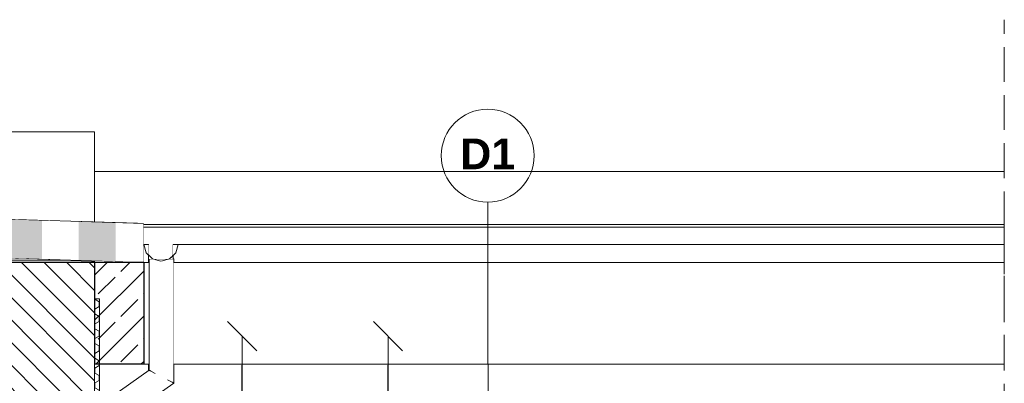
# Model space of a CAD drawing. Header units: centimetres. Extents: x -390 to 677, y -512 to 429.
# Tile 25 of 25: x 276 to 677, y 281 to 429. Entities that reach past the tile are written whole.
import ezdxf

# ---------------------------------------------------------------- set-up
doc = ezdxf.new("R2010")
doc.units = ezdxf.units.CM
doc.header["$MEASUREMENT"] = 0
for name, pattern in [('Hidden Line', [19.561111, 14.111111, -5.45]), ('Przerywana', [24, 12, -12]), ('Wipeout_Contour', [100, 0, -100])]:
    doc.linetypes.add(name, pattern=pattern)
for name, color, linetype in [('1', 7, 'Continuous'), ('220 - ŚCIANY WEWNĘTRZNE', 7, 'Continuous'), ('270-Dachy Powłoki', 7, 'Continuous'), ('440-Stropy', 7, 'Continuous'), ('Nowe_299-Wymiary Opisy', 7, 'Continuous'), ('Rozbiórka_440-Stropy', 7, 'Continuous')]:
    doc.layers.add(name, color=color, linetype=linetype)
for name, color, linetype, lineweight in [('1_Nr_pióra__1', 7, 'Continuous', 13), ('1_Nr_pióra__81', 7, 'Continuous', 13), ('220 - ŚCIANY WEWNĘTRZNE_Nr_pióra__1', 7, 'Continuous', 13), ('220 - ŚCIANY WEWNĘTRZNE_Nr_pióra__27', 7, 'Continuous', 25), ('220 - ŚCIANY WEWNĘTRZNE_Nr_pióra__87', 7, 'Continuous', 13), ('270-Dachy Powłoki_Nr_pióra__1', 7, 'Continuous', 13), ('270-Dachy Powłoki_Nr_pióra__19', 255, 'Continuous', 0), ('270-Dachy Powłoki_Nr_pióra__21', 7, 'Continuous', 25), ('440-Stropy_Nr_pióra__1', 7, 'Continuous', 13), ('440-Stropy_Nr_pióra__120', 7, 'Continuous', 13), ('Nowe_220-Ściany_Nr_pióra__120', 7, 'Continuous', 13), ('Nowe_A-SCIANY_Nr_pióra__1', 7, 'Continuous', 13), ('Nowe_Bloki tekstowe_Nr_pióra__6', 7, 'Continuous', 13), ('Nowe_Linie_Nr_pióra__120', 7, 'Continuous', 13), ('Rozbiórka_220-A Ściany_Nr_pióra__120', 7, 'Continuous', 13), ('Rozbiórka_440-Stropy_Nr_pióra__29', 7, 'Continuous', 25)]:
    doc.layers.add(name, color=color, linetype=linetype, lineweight=lineweight)
doc.styles.add('STYL_AUTOMATYCZNY_2', font='arial.ttf')
doc.styles.add('STYL_AUTOMATYCZNY_3', font='arial.ttf')
doc.dimstyles.new('STYL_AUTOMATYCZNY__1', dxfattribs={"dimtxt": 15, "dimasz": 11.875, "dimexe": 0.18, "dimexo": 0.0625, "dimgap": 0, "dimtad": 1, "dimdec": 0, "dimzin": 0, "dimdsep": 46, "dimtxsty": 'STYL_AUTOMATYCZNY_2', "dimblk": 'ARROWHEAD_6', "dimblk1": 'ARROWHEAD_6', "dimblk2": 'ARROWHEAD_6', "dimcen": 0.09, "dimse1": 1, "dimse2": 1, "dimclrd": 7, "dimclre": 7, "dimclrt": 7, "dimadec": 1, "dimazin": 0, "dimtfac": 1, "dimtdec": 4, "dimtmove": 0, "dimatfit": 3, "dimfxl": 1, "dimtolj": 1, "dimtzin": 0, "dimarcsym": 0})

# ---------------------------------------------------------------- blocks, each defined once
blk = doc.blocks.new('*X1')
at = {"layer": '270-Dachy Powłoki', "linetype": 'Continuous', "lineweight": 0, "true_color": 0xffffff}
for points in [[(270.02, 347.69), (270.02, 345.01), (285.02, 345.01), (285.02, 347.24)], [(285.02, 345.01), (270.02, 345.01), (270.02, 331.69), (285.02, 331.24)], [(300.02, 346.79), (300.02, 345.01), (315.02, 345.01), (315.02, 346.34)], [(315.02, 345.01), (300.02, 345.01), (300.02, 330.79), (315.02, 330.34)]]:
    blk.add_hatch(color=7, dxfattribs=at).paths.add_polyline_path(points)
blk = doc.blocks.new('ARROWHEAD_6')
at = {"color": 0, "linetype": 'Continuous', "lineweight": 0}
for p, q in [((-0.5, -0.5), (0.5, 0.5)), ((0, 0), (-1, 0))]:
    blk.add_line(p, q, dxfattribs=at)

msp = doc.modelspace()

# ---------------------------------------------------------------- hatches: boundary and pattern name
at = {"layer": '220 - ŚCIANY WEWNĘTRZNE', "linetype": 'Continuous', "lineweight": 0, "true_color": 0x000000}
h = msp.add_hatch(dxfattribs=at)
h.set_pattern_fill('Cegła_zwykła_0001', color=18, style=0, pattern_type=2)
h.set_pattern_definition([(135, (0, 0), (4.59619, 4.59619), [])])
h.paths.add_polyline_path([(306.47, 330), (250.47, 330), (250.47, 257), (284.47, 257), (306.47, 257)])

# ---------------------------------------------------------------- linework, layer by layer
at = {"layer": '220 - ŚCIANY WEWNĘTRZNE_Nr_pióra__1', "color": 7, "linetype": 'Przerywana', "lineweight": 13}
msp.add_line((676.69, 263), (676.69, 288.54), dxfattribs=at)
at = {"layer": '220 - ŚCIANY WEWNĘTRZNE_Nr_pióra__27', "color": 7, "linetype": 'Continuous', "lineweight": 25}
for p, q in [((306.47, 330), (250.47, 330)), ((306.47, 330), (306.47, 288.54)), ((306.47, 288.54), (306.47, 257))]:
    msp.add_line(p, q, dxfattribs=at)
at = {"layer": '270-Dachy Powłoki_Nr_pióra__21', "color": 7, "linetype": 'Continuous', "lineweight": 25}
for p, q in [((-390.38, 367.51), (326.47, 346)), ((-390.38, 351.51), (326.47, 330)), ((326.47, 346), (326.47, 330))]:
    msp.add_line(p, q, dxfattribs=at)

# ---------------------------------------------------------------- block references
at = {"layer": '270-Dachy Powłoki', "lineweight": 0}
msp.add_blockref('*X1', (0, 0), dxfattribs=at)

# ---------------------------------------------------------------- wipeouts: each hides what was drawn before it
at = {"color": 254, "linetype": 'Wipeout_Contour', "lineweight": 0, "ltscale": 4360.065596}
msp.add_wipeout([(338.4, 331.43), (338.64, 331.43), (338.64, 330), (676.69, 330), (676.69, 337.28), (340.43, 337.28), (339.53, 333.93), (338.4, 332.8)], dxfattribs=at).dxf.layer = '270-Dachy Powłoki'

# ---------------------------------------------------------------- next in the draw order: linework, layer by layer
at = {"layer": '270-Dachy Powłoki_Nr_pióra__1', "color": 7, "linetype": 'Przerywana', "lineweight": 13}
msp.add_line((676.69, 330), (676.69, 337.28), dxfattribs=at)
at = {"layer": '270-Dachy Powłoki_Nr_pióra__19', "color": 255, "linetype": 'Continuous', "lineweight": 0}
msp.add_line((676.69, 329.4), (338.64, 329.4), dxfattribs=at)

# ---------------------------------------------------------------- next in the draw order: wipeouts: each hides what was drawn before it
at = {"color": 254, "linetype": 'Wipeout_Contour', "lineweight": 0, "ltscale": 1702.786512}
msp.add_wipeout([(306.47, 288.54), (306.47, 270.45), (328.4, 285.92), (328.4, 288.54)], dxfattribs=at).dxf.layer = '220 - ŚCIANY WEWNĘTRZNE'
at = {"color": 254, "linetype": 'Wipeout_Contour', "lineweight": 0, "ltscale": 3420.838207}
msp.add_wipeout([(306.47, 366.91), (306.47, 346.6), (326.47, 346), (326.47, 345.4), (676.69, 345.4), (676.69, 366.91)], dxfattribs=at).dxf.layer = '270-Dachy Powłoki'
at = {"color": 254, "linetype": 'Wipeout_Contour', "lineweight": 0, "ltscale": 1880.861758}
msp.add_wipeout([(-206.86, 346), (-390.38, 346), (-390.38, 330.9), (296.47, 330.9)], dxfattribs=at).dxf.layer = '270-Dachy Powłoki'
at = {"color": 254, "linetype": 'Wipeout_Contour', "lineweight": 0, "ltscale": 1365.338945}
msp.add_wipeout([(326.47, 330), (306.47, 330.6), (306.47, 330)], dxfattribs=at).dxf.layer = '270-Dachy Powłoki'

# ---------------------------------------------------------------- next in the draw order: linework, layer by layer
at = {"layer": '270-Dachy Powłoki_Nr_pióra__19', "color": 255, "linetype": 'Continuous', "lineweight": 0}
for p, q in [((676.69, 366.91), (306.47, 366.91)), ((296.47, 330.9), (-390.38, 330.9)), ((306.47, 330), (306.47, 330.6))]:
    msp.add_line(p, q, dxfattribs=at)
at = {"layer": 'Nowe_A-SCIANY_Nr_pióra__1', "color": 7, "linetype": 'Continuous', "lineweight": 13}
msp.add_circle((466.45, 373.4), 18.9, dxfattribs=at)

# ---------------------------------------------------------------- next in the draw order: texts
at = {"layer": 'Nowe_Bloki tekstowe_Nr_pióra__6', "color": 7, "linetype": 'Continuous', "lineweight": 13, "insert": (466.45, 380.37), "char_height": 12.5, "attachment_point": 2, "style": 'STYL_AUTOMATYCZNY_3'}
msp.add_mtext('\\A1;{\\pqc;\\fArial|b1|i0|c238|p0;\\W1.000000;D1}', dxfattribs=at)

# ---------------------------------------------------------------- next in the draw order: wipeouts: each hides what was drawn before it
at = {"color": 254, "linetype": 'Wipeout_Contour', "lineweight": 0, "ltscale": 2468.44923}
msp.add_wipeout([(326.47, 345.4), (326.47, 344.28), (676.69, 344.28), (676.69, 345.4)], dxfattribs=at).dxf.layer = '270-Dachy Powłoki'
at = {"color": 254, "linetype": 'Wipeout_Contour', "lineweight": 0, "ltscale": 2804.211324}
msp.add_wipeout([(326.47, 330), (328.4, 330), (328.4, 332.94), (327.41, 333.93), (326.51, 337.28), (326.47, 337.28)], dxfattribs=at).dxf.layer = '270-Dachy Powłoki'

# ---------------------------------------------------------------- next in the draw order: linework, layer by layer
at = {"layer": '270-Dachy Powłoki_Nr_pióra__1', "color": 7, "linetype": 'Przerywana', "lineweight": 13}
for p, q in [((676.69, 345.4), (676.69, 366.91)), ((676.69, 344.28), (676.69, 345.4))]:
    msp.add_line(p, q, dxfattribs=at)
at = {"layer": '270-Dachy Powłoki_Nr_pióra__19', "color": 255, "linetype": 'Continuous', "lineweight": 0}
for p, q in [((326.47, 345.4), (676.69, 345.4)), ((328.4, 329.4), (326.47, 329.4))]:
    msp.add_line(p, q, dxfattribs=at)

# ---------------------------------------------------------------- next in the draw order: wipeouts: each hides what was drawn before it
at = {"color": 254, "linetype": 'Wipeout_Contour', "lineweight": 0, "ltscale": 2036.7824}
msp.add_wipeout([(306.47, 383.06), (-390.38, 383.06), (-390.38, 367.51), (306.47, 346.6)], dxfattribs=at).dxf.layer = '220 - ŚCIANY WEWNĘTRZNE'

# ---------------------------------------------------------------- next in the draw order: linework, layer by layer
at = {"layer": '220 - ŚCIANY WEWNĘTRZNE_Nr_pióra__87', "color": 7, "linetype": 'Continuous', "lineweight": 13}
for p, q in [((-390.38, 383.06), (306.47, 383.06)), ((306.47, 383.06), (306.47, 346.6))]:
    msp.add_line(p, q, dxfattribs=at)

# ---------------------------------------------------------------- next in the draw order: wipeouts: each hides what was drawn before it
at = {"color": 254, "linetype": 'Wipeout_Contour', "lineweight": 0, "ltscale": 1805.636177}
msp.add_wipeout([(328.64, 286.09), (329.31, 285.74), (329.31, 331.43), (328.64, 331.43)], dxfattribs=at).dxf.layer = '1'

# ---------------------------------------------------------------- next in the draw order: wipeouts: each hides what was drawn before it
at = {"color": 254, "linetype": 'Wipeout_Contour', "lineweight": 0, "ltscale": 1808.449166}
msp.add_wipeout([(329.31, 285.74), (331.14, 284.79), (331.14, 331.43), (329.31, 331.43)], dxfattribs=at).dxf.layer = '1'

# ---------------------------------------------------------------- next in the draw order: wipeouts: each hides what was drawn before it
at = {"color": 254, "linetype": 'Wipeout_Contour', "lineweight": 0, "ltscale": 1813.336919}
msp.add_wipeout([(331.14, 331.43), (331.14, 284.79), (333.64, 283.49), (333.64, 331.43)], dxfattribs=at).dxf.layer = '1'

# ---------------------------------------------------------------- next in the draw order: linework, layer by layer
at = {"layer": '1_Nr_pióra__81', "color": 7, "linetype": 'Continuous', "lineweight": 13}
for p, q in [((328.64, 331.43), (329.31, 331.43)), ((329.31, 331.43), (331.14, 331.43))]:
    msp.add_line(p, q, dxfattribs=at)

# ---------------------------------------------------------------- next in the draw order: wipeouts: each hides what was drawn before it
at = {"color": 254, "linetype": 'Wipeout_Contour', "lineweight": 0, "ltscale": 1819.014384}
msp.add_wipeout([(333.64, 331.43), (333.64, 283.49), (336.14, 282.2), (336.14, 331.43)], dxfattribs=at).dxf.layer = '1'
at = {"color": 254, "linetype": 'Wipeout_Contour', "lineweight": 0, "ltscale": 1689.467221}
msp.add_wipeout([(306.47, 270.45), (307.14, 270.1), (329.31, 285.74), (328.64, 286.09)], dxfattribs=at).dxf.layer = '1'

# ---------------------------------------------------------------- next in the draw order: linework, layer by layer
at = {"layer": '1_Nr_pióra__81', "color": 7, "linetype": 'Continuous', "lineweight": 13}
msp.add_line((331.14, 331.43), (333.64, 331.43), dxfattribs=at)

# ---------------------------------------------------------------- next in the draw order: wipeouts: each hides what was drawn before it
at = {"color": 254, "linetype": 'Wipeout_Contour', "lineweight": 0, "ltscale": 1823.960479}
msp.add_wipeout([(336.14, 282.2), (337.97, 281.25), (337.97, 331.43), (336.14, 331.43)], dxfattribs=at).dxf.layer = '1'
at = {"color": 254, "linetype": 'Wipeout_Contour', "lineweight": 0, "ltscale": 1691.531431}
msp.add_wipeout([(307.14, 270.1), (308.97, 269.15), (331.14, 284.79), (329.31, 285.74)], dxfattribs=at).dxf.layer = '1'

# ---------------------------------------------------------------- next in the draw order: wipeouts: each hides what was drawn before it
at = {"color": 254, "linetype": 'Wipeout_Contour', "lineweight": 0, "ltscale": 1826.825712}
msp.add_wipeout([(338.64, 331.43), (337.97, 331.43), (337.97, 281.25), (338.64, 280.9)], dxfattribs=at).dxf.layer = '1'
at = {"color": 254, "linetype": 'Wipeout_Contour', "lineweight": 0, "ltscale": 1695.146929}
msp.add_wipeout([(331.14, 284.79), (308.97, 269.15), (311.47, 267.86), (333.64, 283.49)], dxfattribs=at).dxf.layer = '1'

# ---------------------------------------------------------------- next in the draw order: hatches: boundary and pattern name
at = {"layer": 'Nowe_220-Ściany_Nr_pióra__120', "linetype": 'Continuous', "lineweight": 13}
h = msp.add_hatch(dxfattribs=at)
h.set_pattern_fill('Styropian_0001', style=0, pattern_type=2)
h.set_pattern_definition([(90, (0, 0), (-3.464102, 0), [2, -4]), (90, (-1.732, 3), (-3.464102, 0), [2, -4]), (150, (-8e-16, 2), (1.73205, 3), [2, -4]), (150, (-3.464, 2), (1.73205, 3), [2, -4]), (210, (0, 0), (-1.73205, 3), [2, -4]), (210, (-3.464, -1e-15), (-1.73205, 3), [2, -4])])
h.paths.add_polyline_path([(306.47, 315.16), (308.47, 315.16), (308.47, 210), (306.47, 210)])

# ---------------------------------------------------------------- next in the draw order: linework, layer by layer
at = {"layer": '1_Nr_pióra__81', "color": 7, "linetype": 'Continuous', "lineweight": 13}
for p, q in [((328.64, 331.43), (328.64, 286.09)), ((333.64, 331.43), (336.14, 331.43)), ((336.14, 331.43), (337.97, 331.43)), ((337.97, 331.43), (338.64, 331.43)), ((328.64, 286.09), (329.31, 285.74))]:
    msp.add_line(p, q, dxfattribs=at)
at = {"layer": 'Nowe_220-Ściany_Nr_pióra__120', "color": 7, "linetype": 'Continuous', "lineweight": 13, "flags": 128}
msp.add_lwpolyline([(306.47, 315.16), (308.47, 315.16), (308.47, 210), (306.47, 210)], close=True, dxfattribs=at)

# ---------------------------------------------------------------- next in the draw order: wipeouts: each hides what was drawn before it
at = {"color": 254, "linetype": 'Wipeout_Contour', "lineweight": 0, "ltscale": 1699.379959}
msp.add_wipeout([(333.64, 283.49), (311.47, 267.86), (313.97, 266.56), (336.14, 282.2)], dxfattribs=at).dxf.layer = '1'

# ---------------------------------------------------------------- next in the draw order: linework, layer by layer
at = {"layer": '1_Nr_pióra__81', "color": 7, "linetype": 'Continuous', "lineweight": 13}
msp.add_line((329.31, 285.74), (331.14, 284.79), dxfattribs=at)

# ---------------------------------------------------------------- next in the draw order: wipeouts: each hides what was drawn before it
at = {"color": 254, "linetype": 'Wipeout_Contour', "lineweight": 0, "ltscale": 1703.095986}
msp.add_wipeout([(313.97, 266.56), (315.8, 265.61), (337.97, 281.25), (336.14, 282.2)], dxfattribs=at).dxf.layer = '1'

# ---------------------------------------------------------------- next in the draw order: wipeouts: each hides what was drawn before it
at = {"color": 254, "linetype": 'Wipeout_Contour', "lineweight": 0, "ltscale": 1705.264244}
msp.add_wipeout([(337.97, 281.25), (315.8, 265.61), (316.47, 265.26), (338.64, 280.9)], dxfattribs=at).dxf.layer = '1'

# ---------------------------------------------------------------- next in the draw order: linework, layer by layer
at = {"layer": '1_Nr_pióra__81', "color": 7, "linetype": 'Continuous', "lineweight": 13}
for p, q in [((338.64, 331.43), (338.64, 280.9)), ((328.64, 286.09), (306.47, 270.45)), ((338.64, 280.9), (316.47, 265.26)), ((336.14, 282.2), (337.97, 281.25)), ((337.97, 281.25), (338.64, 280.9))]:
    msp.add_line(p, q, dxfattribs=at)

# ---------------------------------------------------------------- next in the draw order: wipeouts: each hides what was drawn before it
at = {"color": 254, "linetype": 'Wipeout_Contour', "lineweight": 0, "ltscale": 2748.130468}
msp.add_wipeout([(328.4, 285.92), (328.64, 286.09), (328.64, 331.43), (329.07, 331.43), (329.07, 337.95), (328.4, 337.28)], dxfattribs=at).dxf.layer = '1'

# ---------------------------------------------------------------- next in the draw order: wipeouts: each hides what was drawn before it
at = {"color": 254, "linetype": 'Wipeout_Contour', "lineweight": 0, "ltscale": 2353.574076}
msp.add_wipeout([(329.07, 337.95), (329.07, 331.43), (330.9, 331.43), (330.9, 339.05), (330.07, 338.22)], dxfattribs=at).dxf.layer = '1'

# ---------------------------------------------------------------- next in the draw order: linework, layer by layer
at = {"layer": '1_Nr_pióra__81', "color": 7, "linetype": 'Continuous', "lineweight": 13}
msp.add_line((328.4, 337.28), (328.4, 285.92), dxfattribs=at)

# ---------------------------------------------------------------- next in the draw order: wipeouts: each hides what was drawn before it
at = {"color": 254, "linetype": 'Wipeout_Contour', "lineweight": 0, "ltscale": 2356.574858}
msp.add_wipeout([(333.4, 339.72), (330.9, 339.05), (330.9, 331.43), (331.14, 331.43), (333.4, 331.43)], dxfattribs=at).dxf.layer = '1'

# ---------------------------------------------------------------- next in the draw order: wipeouts: each hides what was drawn before it
at = {"color": 254, "linetype": 'Wipeout_Contour', "lineweight": 0, "ltscale": 1875.320196}
msp.add_wipeout([(326.51, 337.28), (327.41, 333.93), (328.4, 332.94), (328.4, 337.28)], dxfattribs=at).dxf.layer = '1'
at = {"color": 254, "linetype": 'Wipeout_Contour', "lineweight": 0, "ltscale": 2365.399454}
msp.add_wipeout([(333.4, 331.43), (333.64, 331.43), (335.9, 331.43), (335.9, 339.05), (333.4, 339.72)], dxfattribs=at).dxf.layer = '1'
at = {"color": 254, "linetype": 'Wipeout_Contour', "lineweight": 0, "ltscale": 1802.576853}
msp.add_wipeout([(326.47, 288.54), (328.4, 288.54), (328.4, 330), (326.47, 330)], dxfattribs=at).dxf.layer = '440-Stropy'

# ---------------------------------------------------------------- next in the draw order: hatches: boundary and pattern name
at = {"layer": 'Rozbiórka_440-Stropy', "linetype": 'Continuous', "lineweight": 0, "true_color": 0x000000}
h = msp.add_hatch(dxfattribs=at)
h.set_pattern_fill('Beton_zbrojony_0001', color=18, style=0, pattern_type=2)
h.set_pattern_definition([(45, (0, 0), (-9.1924, 9.1924), []), (45, (-4.596, 4.596), (-9.1924, 9.1924), [9.75, -3.25])])
h.paths.add_polyline_path([(326.47, 288.54), (326.47, 330), (306.47, 330), (306.47, 288.54)])

# ---------------------------------------------------------------- next in the draw order: linework, layer by layer
at = {"layer": '1_Nr_pióra__1', "color": 7, "linetype": 'Continuous', "lineweight": 13}
for p, q in [((326.47, 337.43), (327.41, 333.93)), ((327.41, 333.93), (329.97, 331.37)), ((329.97, 331.37), (333.47, 330.43))]:
    msp.add_line(p, q, dxfattribs=at)
at = {"layer": '440-Stropy_Nr_pióra__120', "color": 7, "linetype": 'Continuous', "lineweight": 13}
for p, q in [((326.47, 330), (328.4, 330)), ((326.47, 288.54), (328.4, 288.54))]:
    msp.add_line(p, q, dxfattribs=at)
at = {"layer": 'Rozbiórka_440-Stropy_Nr_pióra__29', "color": 7, "linetype": 'Continuous', "lineweight": 25}
for p, q in [((326.47, 330), (306.47, 330)), ((326.47, 330), (326.47, 288.54)), ((326.47, 288.54), (306.47, 288.54))]:
    msp.add_line(p, q, dxfattribs=at)

# ---------------------------------------------------------------- next in the draw order: wipeouts: each hides what was drawn before it
at = {"color": 254, "linetype": 'Wipeout_Contour', "lineweight": 0, "ltscale": 2377.587963}
msp.add_wipeout([(335.9, 331.43), (337.73, 331.43), (337.73, 337.95), (336.73, 338.22), (335.9, 339.05)], dxfattribs=at).dxf.layer = '1'

# ---------------------------------------------------------------- next in the draw order: wipeouts: each hides what was drawn before it
at = {"color": 254, "linetype": 'Wipeout_Contour', "lineweight": 0, "ltscale": 2463.012573}
msp.add_wipeout([(326.47, 340.78), (676.69, 340.78), (676.69, 344.28), (326.47, 344.28)], dxfattribs=at).dxf.layer = '1'
at = {"color": 254, "linetype": 'Wipeout_Contour', "lineweight": 0, "ltscale": 1902.341694}
msp.add_wipeout([(337.73, 337.95), (337.73, 331.43), (338.4, 331.43), (338.4, 337.28)], dxfattribs=at).dxf.layer = '1'

# ---------------------------------------------------------------- next in the draw order: linework, layer by layer
at = {"layer": '1_Nr_pióra__81', "color": 7, "linetype": 'Continuous', "lineweight": 13}
for p, q in [((676.69, 344.28), (326.47, 344.28)), ((338.4, 337.28), (338.4, 331.43))]:
    msp.add_line(p, q, dxfattribs=at)

# ---------------------------------------------------------------- next in the draw order: wipeouts: each hides what was drawn before it
at = {"color": 254, "linetype": 'Wipeout_Contour', "lineweight": 0, "ltscale": 1908.344027}
msp.add_wipeout([(338.4, 337.28), (338.4, 332.8), (339.53, 333.93), (340.43, 337.28)], dxfattribs=at).dxf.layer = '1'
at = {"color": 254, "linetype": 'Wipeout_Contour', "lineweight": 0, "ltscale": 2405.96252}
msp.add_wipeout([(338.64, 330), (338.64, 288.54), (676.69, 288.54), (676.69, 330)], dxfattribs=at).dxf.layer = '440-Stropy'

# ---------------------------------------------------------------- next in the draw order: linework, layer by layer
at = {"layer": '1_Nr_pióra__1', "color": 7, "linetype": 'Continuous', "lineweight": 13}
for p, q in [((339.53, 333.93), (340.47, 337.43)), ((336.97, 331.37), (339.53, 333.93)), ((333.47, 330.43), (336.97, 331.37))]:
    msp.add_line(p, q, dxfattribs=at)
at = {"layer": '440-Stropy_Nr_pióra__1', "color": 7, "linetype": 'Przerywana', "lineweight": 13}
msp.add_line((676.69, 288.54), (676.69, 330), dxfattribs=at)
at = {"layer": '440-Stropy_Nr_pióra__120', "color": 7, "linetype": 'Continuous', "lineweight": 13}
for p, q in [((338.64, 330), (676.69, 330)), ((338.64, 288.54), (676.69, 288.54))]:
    msp.add_line(p, q, dxfattribs=at)

# ---------------------------------------------------------------- next in the draw order: dimensions: what is measured, and where the dimension line sits
at = {"layer": 'Nowe_299-Wymiary Opisy', "color": 7, "linetype": 'Continuous', "lineweight": 13}
for base, p1, p2, location in [((366.52, 300), (323.47, 200), (538.47, 300), (356.02, 249.96)), ((425.87, 300), (323.47, 0), (323.47, 300), (415.37, 149.96))]:
    msp.add_linear_dim(base=base, p1=p1, p2=p2, angle=90, location=location, text_rotation=90, dimstyle='STYL_AUTOMATYCZNY__1', dxfattribs=at).render()

# ---------------------------------------------------------------- next in the draw order: wipeouts: each hides what was drawn before it
at = {"color": 254, "linetype": 'Wipeout_Contour', "lineweight": 0, "ltscale": 4833.551371}
msp.add_wipeout([(326.47, 338.22), (330.07, 338.22), (330.9, 339.05), (333.4, 339.72), (335.9, 339.05), (336.73, 338.22), (676.69, 338.22), (676.69, 340.78), (326.47, 340.78)], dxfattribs=at).dxf.layer = '1'

# ---------------------------------------------------------------- next in the draw order: linework, layer by layer
at = {"layer": '1_Nr_pióra__1', "color": 7, "linetype": 'Przerywana', "lineweight": 13}
msp.add_line((676.69, 340.78), (676.69, 344.28), dxfattribs=at)

# ---------------------------------------------------------------- next in the draw order: wipeouts: each hides what was drawn before it
at = {"color": 254, "linetype": 'Wipeout_Contour', "lineweight": 0, "ltscale": 2354.845824}
msp.add_wipeout([(326.47, 338.22), (326.47, 337.28), (328.4, 337.28), (329.07, 337.95), (330.07, 338.22)], dxfattribs=at).dxf.layer = '1'
at = {"color": 254, "linetype": 'Wipeout_Contour', "lineweight": 0, "ltscale": 2945.665433}
msp.add_wipeout([(676.69, 338.22), (336.73, 338.22), (337.73, 337.95), (338.4, 337.28), (676.69, 337.28)], dxfattribs=at).dxf.layer = '1'

# ---------------------------------------------------------------- next in the draw order: linework, layer by layer
at = {"layer": '1_Nr_pióra__1', "color": 7, "linetype": 'Przerywana', "lineweight": 13}
for p, q in [((676.69, 338.22), (676.69, 340.78)), ((676.69, 337.28), (676.69, 338.22))]:
    msp.add_line(p, q, dxfattribs=at)
at = {"layer": '1_Nr_pióra__81', "color": 7, "linetype": 'Continuous', "lineweight": 13}
for p, q in [((328.4, 337.28), (326.47, 337.28)), ((676.69, 337.28), (338.4, 337.28))]:
    msp.add_line(p, q, dxfattribs=at)
at = {"layer": 'Nowe_Linie_Nr_pióra__120', "color": 7, "linetype": 'Continuous', "lineweight": 13}
msp.add_line((466.64, 239.46), (466.46, 354.5), dxfattribs=at)
at = {"layer": 'Rozbiórka_220-A Ściany_Nr_pióra__120', "color": 7, "linetype": 'Hidden Line', "lineweight": 13}
msp.add_line((676.69, -398.58), (676.69, 428.68), dxfattribs=at)

doc.saveas('drawing.dxf')
